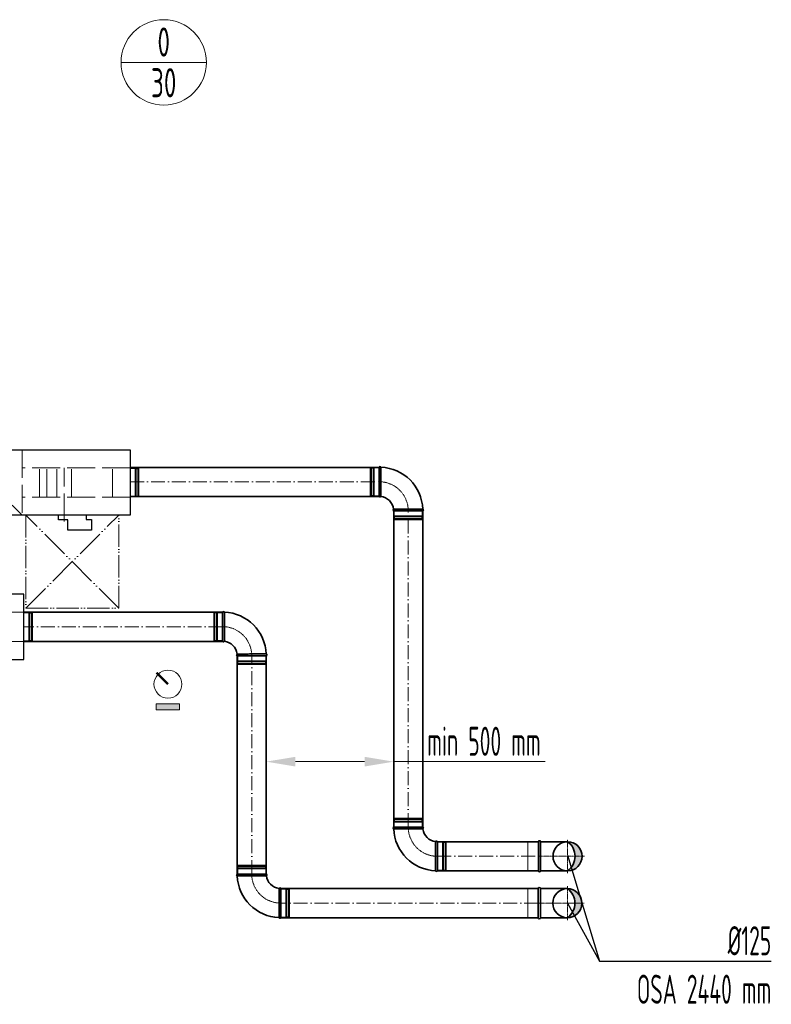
# Model space of a CAD drawing. Header units: millimetres. Extents: x 7400 to 85045, y 24168 to 123018.
# Tile 6 of 79: x 36008 to 39237, y 32111 to 36340. Entities that reach past the tile are written whole.
import ezdxf
from ezdxf.enums import TextEntityAlignment as Align

# ---------------------------------------------------------------- set-up
doc = ezdxf.new("R2010")
doc.units = ezdxf.units.MM
for name, pattern in [('ACAD_ISO02W100', [15, 12, -3]), ('ACAD_ISO05W100', [33, 24, -3, 0, -3, 0, -3]), ('ACAD_ISO10W100', [18, 12, -3, 0, -3]), ('phl_thick', [0])]:
    doc.linetypes.add(name, pattern=pattern)
for name, color, linetype, lineweight in [('UT_KOTY - DIMENZE', 7, 'Continuous', 5), ('VZT_01 SUP (PŘÍVOD) - OBRYS', 5, 'Continuous', 35), ('VZT_02 SUP (PŘÍVOD) - OSA', 5, 'ACAD_ISO10W100', 5), ('VZT_05 ETA (ODVOD) - OBRYS', 6, 'Continuous', 35), ('VZT_06 ETA (ODVOD) - OSA', 6, 'ACAD_ISO10W100', 5), ('VZT_21 ZAŘÍZENÍ - OBRYS', 1, 'Continuous', 30), ('VZT_22 ZAŘÍZENÍ - DETAIL', 8, 'Continuous', 5), ('VZT_52 POPIS - DISTRIBUCE', 7, 'Continuous', 5), ('VZT_60_KOTY - DIMENZE', 7, 'Continuous', 5), ('VZT_KOTY - DIMENZE', 7, 'Continuous', 5), ('VZT_POPIS - OBECNE', 7, 'Continuous', 5), ('VZT_POŽADAVKY NA STAVBU - PODHLEDY', 4, 'ACAD_ISO05W100', 5)]:
    doc.layers.add(name, color=color, linetype=linetype, lineweight=lineweight)
doc.layers.add('VZT_03 SUP (PŘÍVOD) - NETISK', color=8, linetype='ACAD_ISO02W100', lineweight=5, plot=False)
doc.layers.add('VZT_07 ETA (ODVOD) - NETISK', color=8, linetype='ACAD_ISO02W100', lineweight=5, plot=False)
doc.styles.add('EVORA_125', font='isocp.shx', dxfattribs={"width": 0.6, "height": 125})
doc.styles.add('ISOCP 2.5', font='isocp.shx', dxfattribs={"width": 0.6, "height": 2.5})
doc.styles.add('JS', font='isocp.shx', dxfattribs={"width": 0.6, "height": 125})

msp = doc.modelspace()

# ---------------------------------------------------------------- hatches: boundary and pattern name
at = {"layer": 'VZT_01 SUP (PŘÍVOD) - OBRYS'}
h = msp.add_hatch(color=256, dxfattribs=at)
h.dxf.hatch_style = 1
h.paths.add_polyline_path([(38360.4, 32482.6, 0.242708), (38392.6, 32545.1), (38422.9, 32545.1, -0.414214)])
h.paths.add_polyline_path([(38422.9, 32545.1), (38392.6, 32545.1, 0.242708), (38360.4, 32607.6, -0.414214)])
at = {"layer": 'VZT_05 ETA (ODVOD) - OBRYS'}
h = msp.add_hatch(color=256, dxfattribs=at)
h.dxf.hatch_style = 1
h.paths.add_polyline_path([(38361.3, 32683.9, 0.242708), (38393.6, 32746.4), (38423.8, 32746.4, -0.414214)])
h.paths.add_polyline_path([(38423.8, 32746.4), (38393.6, 32746.4, 0.242708), (38361.3, 32808.9, -0.414214)])
at = {"layer": 'VZT_POPIS - OBECNE'}
h = msp.add_hatch(color=256, dxfattribs=at)
h.dxf.hatch_style = 1
h.paths.add_polyline_path([(36594.7, 33375.7), (36694.7, 33375.7), (36694.7, 33400.7), (36594.7, 33400.7)])

# ---------------------------------------------------------------- linework, layer by layer
at = {"layer": 'UT_KOTY - DIMENZE'}
for p, q in [((37192, 33152.9), (37489.4, 33152.9)), ((37614.4, 33152.9), (38264.6, 33152.9))]:
    msp.add_line(p, q, dxfattribs=at)
for points in [[(37192, 33173.7), (37192, 33132.1), (37067, 33152.9)], [(37489.4, 33173.7), (37489.4, 33132.1), (37614.4, 33152.9)]]:
    msp.add_solid(points, dxfattribs=at)
at = {"layer": 'VZT_01 SUP (PŘÍVOD) - OBRYS'}
for p, q in [((36879.5, 33670.2), (36879.5, 33795.2)), ((37067, 33607.7), (36942, 33607.7)), ((36942, 32670.1), (37067, 32670.1)), ((37129.5, 32607.6), (37129.5, 32482.6))]:
    msp.add_line(p, q, dxfattribs=at)
for points in [[(36024.9, 33794.5), (36879.5, 33794.5)], [(36024.9, 33669.5), (36879.5, 33669.5)], [(36942, 33607.7), (36942, 32670.1)], [(37067, 33607.7), (37067, 32670.1)], [(37129.5, 32607.6), (38235.4, 32607.6)], [(38235.4, 32482.6), (38235.4, 32607.6)], [(38244.4, 32482.6), (38244.4, 32607.6)], [(38244.4, 32607.6), (38360.4, 32607.6)], [(37129.5, 32482.6), (38235.4, 32482.6)], [(38244.4, 32482.6), (38360.4, 32482.6)]]:
    msp.add_lwpolyline(points, dxfattribs=at)
msp.add_circle((38360.4, 32545.1), 62.5, dxfattribs=at)
for centre, radius, start, end in [((36883.4, 33793.6), 4.17, 21.1072, 156.5322), ((36879.5, 33607.7), 187.5, 2.3607, 87.6393), ((36883.4, 33671.9), 4.17, 203.4678, 329.7019), ((36879.5, 33607.7), 62.5, 6.8302, 83.1698), ((36943.7, 33611.5), 4.17, 120.2981, 246.5322), ((37065.4, 33611.5), 4.17, 293.4678, 68.8928), ((36943.7, 32666.3), 4.17, 113.4678, 248.8928), ((37129.5, 32670.1), 187.5, 182.3607, 267.6393), ((37065.4, 32666.3), 4.17, 300.2981, 66.5322), ((37129.5, 32670.1), 62.5, 186.8302, 263.1698), ((38239.9, 32607.6), 4.5, 0, 180), ((37125.7, 32606), 4.17, 23.4678, 149.7019), ((38315.9, 32545.1), 76.7, 305.4307, 54.5693), ((37125.7, 32484.3), 4.17, 201.1072, 336.5322), ((38239.9, 32482.6), 4.5, 180, 0)]:
    msp.add_arc(centre, radius, start, end, dxfattribs=at)
for points, knots in [([(36887, 33669.8), (36887, 33669.8), (36887, 33671.3), (36887, 33677.5), (36887, 33682), (36887.1, 33693.4), (36887.1, 33700.2), (36887.2, 33715.2), (36887.2, 33723.2), (36887.2, 33739.6), (36887.2, 33747.7), (36887.2, 33762.9), (36887.2, 33769.9), (36887.2, 33781.6), (36887.2, 33786.4), (36887.2, 33793), (36887.2, 33794.8), (36887.2, 33795), (36887.2, 33795.1), (36887.2, 33795.1)], [0, 0, 0, 0, 24.235852, 24.235852, 48.531845, 48.531845, 73.024415, 73.024415, 97.570898, 97.570898, 122.078339, 122.078339, 146.53579, 146.53579, 170.957495, 170.957495, 195.359468, 195.359468, 197.168246, 197.168246, 197.168246, 197.168246]), ([(36941.6, 33615.1), (36941.6, 33615.1), (36941.6, 33615.1), (36941.9, 33615.2), (36942.3, 33615.2), (36943.3, 33615.2), (36944.1, 33615.2), (36947.3, 33615.2), (36950.4, 33615.2), (36959.3, 33615.3), (36965.5, 33615.3), (36979.6, 33615.3), (36987.4, 33615.3), (37003.6, 33615.4), (37011.9, 33615.4), (37027.7, 33615.4), (37035.2, 33615.4), (37048.4, 33615.4), (37054, 33615.4), (37061, 33615.4), (37063.1, 33615.4), (37066.1, 33615.4), (37066.9, 33615.4), (37066.9, 33615.4)], [197.067977, 197.067977, 197.067977, 197.067977, 201.792196, 201.792196, 209.190204, 209.190204, 218.040239, 218.040239, 237.760854, 237.760854, 262.206108, 262.206108, 286.831239, 286.831239, 311.323072, 311.323072, 335.946087, 335.946087, 360.704397, 360.704397, 377.088273, 377.088273, 394.105327, 394.105327, 394.105327, 394.105327]), ([(37067.5, 32662.7), (37067.5, 32662.7), (37067.4, 32662.7), (37067.1, 32662.7), (37066.8, 32662.7), (37065.7, 32662.7), (37064.9, 32662.7), (37061.8, 32662.6), (37058.6, 32662.6), (37049.7, 32662.6), (37043.6, 32662.5), (37029.4, 32662.5), (37021.6, 32662.5), (37005.4, 32662.5), (36997.2, 32662.4), (36981.3, 32662.4), (36973.8, 32662.4), (36960.6, 32662.4), (36955.1, 32662.4), (36948.1, 32662.4), (36945.9, 32662.4), (36943, 32662.4), (36942.2, 32662.4), (36942.2, 32662.4)], [197.067977, 197.067977, 197.067977, 197.067977, 201.792196, 201.792196, 209.190204, 209.190204, 218.040239, 218.040239, 237.760854, 237.760854, 262.206108, 262.206108, 286.831239, 286.831239, 311.323072, 311.323072, 335.946087, 335.946087, 360.704397, 360.704397, 377.088273, 377.088273, 394.105327, 394.105327, 394.105327, 394.105327]), ([(37122.1, 32608.1), (37122.1, 32608.1), (37122.1, 32606.5), (37122, 32600.4), (37122, 32595.9), (37122, 32584.5), (37121.9, 32577.7), (37121.9, 32562.7), (37121.9, 32554.6), (37121.9, 32538.2), (37121.8, 32530.1), (37121.8, 32514.9), (37121.8, 32508), (37121.8, 32496.2), (37121.8, 32491.5), (37121.8, 32484.9), (37121.8, 32483), (37121.8, 32482.8), (37121.8, 32482.8), (37121.8, 32482.8)], [0, 0, 0, 0, 24.235852, 24.235852, 48.531845, 48.531845, 73.024415, 73.024415, 97.570898, 97.570898, 122.078339, 122.078339, 146.53579, 146.53579, 170.957495, 170.957495, 195.359468, 195.359468, 197.168246, 197.168246, 197.168246, 197.168246])]:
    msp.add_open_spline(points, degree=3, knots=knots, dxfattribs=at)
at = {"layer": 'VZT_02 SUP (PŘÍVOD) - OSA', "ltscale": 5}
for points in [[(36879.5, 33732), (36024.9, 33732)], [(37004.5, 32670.1), (37004.5, 33607.7)], [(38235.4, 32545.1), (37129.5, 32545.1)]]:
    msp.add_lwpolyline(points, dxfattribs=at)
at = {"layer": 'VZT_02 SUP (PŘÍVOD) - OSA', "ltscale": 0.3}
for points in [[(36879.5, 33732.7), (36879.5, 33732.7, -0.414214), (37004.5, 33607.7), (37004.5, 33607.7)], [(37129.5, 32545.1), (37129.5, 32545.1, -0.414214), (37004.5, 32670.1), (37004.5, 32670.1)]]:
    msp.add_lwpolyline(points, format="xyb", dxfattribs=at)
for points in [[(38360.4, 32545.1), (38360.4, 32617.6)], [(38360.4, 32545.1), (38235.4, 32545.1)], [(38432.9, 32545.1), (38360.4, 32545.1)], [(38360.4, 32472.6), (38360.4, 32545.1)]]:
    msp.add_lwpolyline(points, dxfattribs=at)
at = {"layer": 'VZT_03 SUP (PŘÍVOD) - NETISK', "ltscale": 0.4}
for p, q in [((36841.5, 33672.7), (36841.5, 33792.7)), ((36845.5, 33792.7), (36841.5, 33792.7)), ((36845.5, 33672.7), (36845.5, 33792.7)), ((36846, 33791.7), (36845.5, 33791.7)), ((36846, 33671.7), (36846, 33793.7)), ((36846.5, 33793.7), (36846, 33793.7)), ((36846.5, 33671.7), (36846.5, 33793.7)), ((36853.5, 33791.7), (36846.5, 33791.7)), ((36853.5, 33671.7), (36853.5, 33793.7)), ((36854, 33793.7), (36853.5, 33793.7)), ((36854, 33671.7), (36854, 33793.7)), ((36857.5, 33791.7), (36854, 33791.7)), ((36857.5, 33672.7), (36857.5, 33792.7)), ((36879.5, 33792.7), (36857.5, 33792.7)), ((36845.5, 33672.7), (36841.5, 33672.7)), ((36846, 33673.7), (36845.5, 33673.7)), ((36846.5, 33671.7), (36846, 33671.7)), ((36853.5, 33673.7), (36846.5, 33673.7)), ((36854, 33671.7), (36853.5, 33671.7)), ((36857.5, 33673.7), (36854, 33673.7)), ((36879.5, 33672.7), (36857.5, 33672.7)), ((36944.5, 33607.7), (36944.5, 33585.7)), ((37064.5, 33585.7), (36944.5, 33585.7)), ((36945.5, 33585.7), (36945.5, 33582.2)), ((37063.5, 33585.7), (37063.5, 33582.2)), ((37064.5, 33607.7), (37064.5, 33585.7)), ((37065.5, 33582.2), (36943.5, 33582.2)), ((36943.5, 33582.2), (36943.5, 33581.7)), ((37065.5, 33581.7), (36943.5, 33581.7)), ((37065.5, 33574.7), (36943.5, 33574.7)), ((36943.5, 33574.7), (36943.5, 33574.2)), ((37065.5, 33574.2), (36943.5, 33574.2)), ((37064.5, 33573.7), (36944.5, 33573.7)), ((36944.5, 33573.7), (36944.5, 33569.7)), ((37064.5, 33569.7), (36944.5, 33569.7)), ((36945.5, 33581.7), (36945.5, 33574.7)), ((36945.5, 33574.2), (36945.5, 33573.7)), ((37063.5, 33581.7), (37063.5, 33574.7)), ((37063.5, 33574.2), (37063.5, 33573.7)), ((37064.5, 33573.7), (37064.5, 33569.7)), ((37065.5, 33582.2), (37065.5, 33581.7)), ((37065.5, 33574.7), (37065.5, 33574.2)), ((36943.5, 32703.6), (37065.5, 32703.6)), ((36943.5, 32703.1), (36943.5, 32703.6)), ((36943.5, 32703.1), (37065.5, 32703.1)), ((36943.5, 32696.1), (37065.5, 32696.1)), ((36943.5, 32695.6), (36943.5, 32696.1)), ((36943.5, 32695.6), (37065.5, 32695.6)), ((36944.5, 32708.1), (37064.5, 32708.1)), ((36944.5, 32704.1), (36944.5, 32708.1)), ((36944.5, 32704.1), (37064.5, 32704.1)), ((36945.5, 32703.6), (36945.5, 32704.1)), ((36945.5, 32696.1), (36945.5, 32703.1)), ((36945.5, 32692.1), (36945.5, 32695.6)), ((37063.5, 32703.6), (37063.5, 32704.1)), ((37063.5, 32696.1), (37063.5, 32703.1)), ((37063.5, 32692.1), (37063.5, 32695.6)), ((37064.5, 32704.1), (37064.5, 32708.1)), ((37065.5, 32703.1), (37065.5, 32703.6)), ((37065.5, 32695.6), (37065.5, 32696.1)), ((36944.5, 32692.1), (37064.5, 32692.1)), ((36944.5, 32670.1), (36944.5, 32692.1)), ((37064.5, 32670.1), (37064.5, 32692.1)), ((37129.5, 32605.1), (37151.5, 32605.1)), ((37151.5, 32605.1), (37151.5, 32485.1)), ((37151.5, 32604.1), (37155, 32604.1)), ((37155, 32606.1), (37155, 32484.1)), ((37155, 32606.1), (37155.5, 32606.1)), ((37155.5, 32606.1), (37155.5, 32484.1)), ((37155.5, 32604.1), (37162.5, 32604.1)), ((37162.5, 32606.1), (37162.5, 32484.1)), ((37162.5, 32606.1), (37163, 32606.1)), ((37163, 32606.1), (37163, 32484.1)), ((37163, 32604.1), (37163.5, 32604.1)), ((37163.5, 32605.1), (37163.5, 32485.1)), ((37163.5, 32605.1), (37167.5, 32605.1)), ((37167.5, 32605.1), (37167.5, 32485.1)), ((37129.5, 32485.1), (37151.5, 32485.1)), ((37151.5, 32486.1), (37155, 32486.1)), ((37155, 32484.1), (37155.5, 32484.1)), ((37155.5, 32486.1), (37162.5, 32486.1)), ((37162.5, 32484.1), (37163, 32484.1)), ((37163, 32486.1), (37163.5, 32486.1)), ((37163.5, 32485.1), (37167.5, 32485.1))]:
    msp.add_line(p, q, dxfattribs=at)
msp.add_lwpolyline([(38235.4, 32482.6), (38190.4, 32482.6), (38190.4, 32607.6), (38235.4, 32607.6)], dxfattribs=at)
at = {"layer": 'VZT_05 ETA (ODVOD) - OBRYS'}
for p, q in [((37551.9, 34417.8), (37551.9, 34292.8)), ((37614.4, 34230.3), (37739.4, 34230.3)), ((37614.4, 32871.4), (37739.4, 32871.4)), ((37801.9, 32808.9), (37801.9, 32683.9))]:
    msp.add_line(p, q, dxfattribs=at)
for points in [[(37551.9, 34416.7), (36481.8, 34416.7)], [(37551.9, 34291.7), (36481.8, 34291.7)], [(37614.4, 34230.3), (37614.4, 32871.8)], [(37739.4, 34230.3), (37739.4, 32871.8)], [(38236.3, 32808.9), (37801.9, 32808.9)], [(38236.3, 32683.9), (38236.3, 32808.9)], [(38245.3, 32683.9), (38245.3, 32808.9)], [(38245.3, 32808.9), (38361.3, 32808.9)], [(38236.3, 32683.9), (37801.9, 32683.9)], [(38245.3, 32683.9), (38361.3, 32683.9)]]:
    msp.add_lwpolyline(points, dxfattribs=at)
msp.add_circle((38361.3, 32746.4), 62.5, dxfattribs=at)
for centre, radius, start, end in [((37555.7, 34416.2), 4.17, 21.1072, 156.5322), ((37551.9, 34230.3), 187.5, 2.3607, 87.6393), ((37555.7, 34294.5), 4.17, 203.4678, 329.7019), ((37551.9, 34230.3), 62.5, 6.8302, 83.1698), ((37616, 34234.2), 4.17, 120.2981, 246.5322), ((37737.7, 34234.2), 4.17, 293.4678, 68.8928), ((37616, 32867.6), 4.17, 113.4678, 248.8928), ((37737.7, 32867.6), 4.17, 300.2981, 66.5322), ((37801.9, 32871.4), 187.5, 182.3607, 267.6393), ((37801.9, 32871.4), 62.5, 186.8302, 263.1698), ((37798, 32807.3), 4.17, 23.4678, 149.7019), ((38240.8, 32808.9), 4.5, 0, 180), ((38316.9, 32746.4), 76.7, 305.4307, 54.5693), ((37798, 32685.6), 4.17, 201.1072, 336.5322), ((38240.8, 32683.9), 4.5, 180, 0)]:
    msp.add_arc(centre, radius, start, end, dxfattribs=at)
for points, knots in [([(37559.3, 34292.4), (37559.3, 34292.4), (37559.3, 34292.4), (37559.3, 34292.7), (37559.3, 34293.1), (37559.3, 34294.1), (37559.3, 34294.9), (37559.3, 34298.1), (37559.3, 34301.2), (37559.4, 34310.1), (37559.4, 34316.3), (37559.5, 34330.4), (37559.5, 34338.2), (37559.5, 34354.4), (37559.5, 34362.7), (37559.5, 34378.5), (37559.6, 34386), (37559.6, 34399.2), (37559.6, 34404.8), (37559.6, 34411.7), (37559.6, 34413.9), (37559.6, 34416.9), (37559.6, 34417.7), (37559.6, 34417.7)], [197.067977, 197.067977, 197.067977, 197.067977, 201.792196, 201.792196, 209.190204, 209.190204, 218.040239, 218.040239, 237.760854, 237.760854, 262.206108, 262.206108, 286.831239, 286.831239, 311.323072, 311.323072, 335.946087, 335.946087, 360.704397, 360.704397, 377.088273, 377.088273, 394.105327, 394.105327, 394.105327, 394.105327]), ([(37613.9, 34237.8), (37613.9, 34237.8), (37615.5, 34237.8), (37621.6, 34237.8), (37626.1, 34237.8), (37637.5, 34237.9), (37644.3, 34237.9), (37659.3, 34237.9), (37667.4, 34238), (37683.7, 34238), (37691.9, 34238), (37707.1, 34238), (37714, 34238), (37725.8, 34238), (37730.5, 34238), (37737.1, 34238), (37738.9, 34238), (37739.2, 34238), (37739.2, 34238), (37739.2, 34238)], [0, 0, 0, 0, 24.235852, 24.235852, 48.531845, 48.531845, 73.024415, 73.024415, 97.570898, 97.570898, 122.078339, 122.078339, 146.53579, 146.53579, 170.957495, 170.957495, 195.359468, 195.359468, 197.168246, 197.168246, 197.168246, 197.168246]), ([(37739.8, 32864), (37739.8, 32864), (37739.7, 32864), (37739.4, 32864), (37739.1, 32864), (37738, 32864), (37737.3, 32864), (37734.1, 32864), (37731, 32863.9), (37722, 32863.9), (37715.9, 32863.9), (37701.8, 32863.8), (37693.9, 32863.8), (37677.7, 32863.8), (37669.5, 32863.8), (37653.6, 32863.7), (37646.2, 32863.7), (37633, 32863.7), (37627.4, 32863.7), (37620.4, 32863.7), (37618.3, 32863.7), (37615.3, 32863.7), (37614.5, 32863.7), (37614.5, 32863.7)], [197.067977, 197.067977, 197.067977, 197.067977, 201.792196, 201.792196, 209.190204, 209.190204, 218.040239, 218.040239, 237.760854, 237.760854, 262.206108, 262.206108, 286.831239, 286.831239, 311.323072, 311.323072, 335.946087, 335.946087, 360.704397, 360.704397, 377.088273, 377.088273, 394.105327, 394.105327, 394.105327, 394.105327]), ([(37794.4, 32809.4), (37794.4, 32809.4), (37794.4, 32807.8), (37794.4, 32801.7), (37794.3, 32797.2), (37794.3, 32785.8), (37794.3, 32779), (37794.2, 32764), (37794.2, 32755.9), (37794.2, 32739.5), (37794.2, 32731.4), (37794.2, 32716.2), (37794.1, 32709.3), (37794.1, 32697.5), (37794.1, 32692.8), (37794.1, 32686.2), (37794.1, 32684.3), (37794.1, 32684.1), (37794.1, 32684.1), (37794.1, 32684.1)], [0, 0, 0, 0, 24.235852, 24.235852, 48.531845, 48.531845, 73.024415, 73.024415, 97.570898, 97.570898, 122.078339, 122.078339, 146.53579, 146.53579, 170.957495, 170.957495, 195.359468, 195.359468, 197.168246, 197.168246, 197.168246, 197.168246])]:
    msp.add_open_spline(points, degree=3, knots=knots, dxfattribs=at)
at = {"layer": 'VZT_06 ETA (ODVOD) - OSA', "ltscale": 5}
for points in [[(36481.8, 34354.2), (37551.9, 34354.2)], [(37676.9, 32871.8), (37676.9, 34230.3)], [(37801.9, 32746.4), (38236.3, 32746.4)]]:
    msp.add_lwpolyline(points, dxfattribs=at)
at = {"layer": 'VZT_06 ETA (ODVOD) - OSA', "ltscale": 0.3}
for points in [[(37676.9, 34230.3), (37676.9, 34230.3, 0.414214), (37551.9, 34355.3), (37551.9, 34355.3)], [(37801.9, 32746.4), (37801.9, 32746.4, -0.414214), (37676.9, 32871.4), (37676.9, 32871.4)]]:
    msp.add_lwpolyline(points, format="xyb", dxfattribs=at)
for points in [[(38361.3, 32746.4), (38361.3, 32818.9)], [(38361.3, 32746.4), (38236.3, 32746.4)], [(38433.8, 32746.4), (38361.3, 32746.4)], [(38361.3, 32673.9), (38361.3, 32746.4)]]:
    msp.add_lwpolyline(points, dxfattribs=at)
at = {"layer": 'VZT_07 ETA (ODVOD) - NETISK', "ltscale": 0.4}
for p, q in [((36481.8, 34411.9), (36503.8, 34411.9)), ((36503.8, 34411.9), (36503.8, 34291.9)), ((36503.8, 34410.9), (36507.3, 34410.9)), ((36507.3, 34412.9), (36507.3, 34290.9)), ((36507.3, 34412.9), (36507.8, 34412.9)), ((36507.8, 34412.9), (36507.8, 34290.9)), ((36507.8, 34410.9), (36514.8, 34410.9)), ((36514.8, 34412.9), (36514.8, 34290.9)), ((36514.8, 34412.9), (36515.3, 34412.9)), ((36515.3, 34412.9), (36515.3, 34290.9)), ((36515.3, 34410.9), (36515.8, 34410.9)), ((36515.8, 34411.9), (36515.8, 34291.9)), ((36515.8, 34411.9), (36519.8, 34411.9)), ((36519.8, 34411.9), (36519.8, 34291.9)), ((37513.9, 34415.3), (37513.9, 34295.3)), ((37517.9, 34415.3), (37513.9, 34415.3)), ((37517.9, 34415.3), (37517.9, 34295.3)), ((37518.4, 34414.3), (37517.9, 34414.3)), ((37518.4, 34416.3), (37518.4, 34294.3)), ((37518.9, 34416.3), (37518.4, 34416.3)), ((37518.9, 34416.3), (37518.9, 34294.3)), ((37525.9, 34414.3), (37518.9, 34414.3)), ((37525.9, 34416.3), (37525.9, 34294.3)), ((37526.4, 34416.3), (37525.9, 34416.3)), ((37526.4, 34416.3), (37526.4, 34294.3)), ((37529.9, 34414.3), (37526.4, 34414.3)), ((37529.9, 34415.3), (37529.9, 34295.3)), ((37551.9, 34415.3), (37529.9, 34415.3)), ((36481.8, 34291.9), (36503.8, 34291.9)), ((36503.8, 34292.9), (36507.3, 34292.9)), ((36507.3, 34290.9), (36507.8, 34290.9)), ((36507.8, 34292.9), (36514.8, 34292.9)), ((36514.8, 34290.9), (36515.3, 34290.9)), ((36515.3, 34292.9), (36515.8, 34292.9)), ((36515.8, 34291.9), (36519.8, 34291.9)), ((37517.9, 34295.3), (37513.9, 34295.3)), ((37518.4, 34296.3), (37517.9, 34296.3)), ((37518.9, 34294.3), (37518.4, 34294.3)), ((37525.9, 34296.3), (37518.9, 34296.3)), ((37526.4, 34294.3), (37525.9, 34294.3)), ((37529.9, 34296.3), (37526.4, 34296.3)), ((37551.9, 34295.3), (37529.9, 34295.3)), ((37616.9, 34230.3), (37616.9, 34208.3)), ((37736.9, 34230.3), (37736.9, 34208.3)), ((37615.9, 34204.8), (37737.9, 34204.8)), ((37615.9, 34204.8), (37615.9, 34204.3)), ((37615.9, 34204.3), (37737.9, 34204.3)), ((37615.9, 34197.3), (37737.9, 34197.3)), ((37615.9, 34197.3), (37615.9, 34196.8)), ((37615.9, 34196.8), (37737.9, 34196.8)), ((37616.9, 34208.3), (37736.9, 34208.3)), ((37616.9, 34196.3), (37736.9, 34196.3)), ((37616.9, 34196.3), (37616.9, 34192.3)), ((37616.9, 34192.3), (37736.9, 34192.3)), ((37617.9, 34208.3), (37617.9, 34204.8)), ((37617.9, 34204.3), (37617.9, 34197.3)), ((37617.9, 34196.8), (37617.9, 34196.3)), ((37735.9, 34208.3), (37735.9, 34204.8)), ((37735.9, 34204.3), (37735.9, 34197.3)), ((37735.9, 34196.8), (37735.9, 34196.3)), ((37736.9, 34196.3), (37736.9, 34192.3)), ((37737.9, 34204.8), (37737.9, 34204.3)), ((37737.9, 34197.3), (37737.9, 34196.8)), ((36024.9, 33792), (36046.9, 33792)), ((36046.9, 33672), (36046.9, 33792)), ((36046.9, 33791), (36050.4, 33791)), ((36050.4, 33671), (36050.4, 33793)), ((36050.4, 33793), (36050.9, 33793)), ((36050.9, 33671), (36050.9, 33793)), ((36050.9, 33791), (36057.9, 33791)), ((36057.9, 33671), (36057.9, 33793)), ((36057.9, 33793), (36058.4, 33793)), ((36058.4, 33671), (36058.4, 33793)), ((36058.4, 33791), (36058.9, 33791)), ((36058.9, 33672), (36058.9, 33792)), ((36058.9, 33792), (36062.9, 33792)), ((36062.9, 33672), (36062.9, 33792)), ((36024.9, 33672), (36046.9, 33672)), ((36046.9, 33673), (36050.4, 33673)), ((36050.4, 33671), (36050.9, 33671)), ((36050.9, 33673), (36057.9, 33673)), ((36057.9, 33671), (36058.4, 33671)), ((36058.4, 33673), (36058.9, 33673)), ((36058.9, 33672), (36062.9, 33672)), ((37616.9, 32909.4), (37736.9, 32909.4)), ((37616.9, 32905.4), (37616.9, 32909.4)), ((37736.9, 32905.4), (37736.9, 32909.4)), ((37615.9, 32904.9), (37737.9, 32904.9)), ((37615.9, 32904.4), (37615.9, 32904.9)), ((37615.9, 32904.4), (37737.9, 32904.4)), ((37615.9, 32897.4), (37737.9, 32897.4)), ((37615.9, 32896.9), (37615.9, 32897.4)), ((37615.9, 32896.9), (37737.9, 32896.9)), ((37616.9, 32905.4), (37736.9, 32905.4)), ((37616.9, 32893.4), (37736.9, 32893.4)), ((37616.9, 32871.4), (37616.9, 32893.4)), ((37617.9, 32904.9), (37617.9, 32905.4)), ((37617.9, 32897.4), (37617.9, 32904.4)), ((37617.9, 32893.4), (37617.9, 32896.9)), ((37735.9, 32904.9), (37735.9, 32905.4)), ((37735.9, 32897.4), (37735.9, 32904.4)), ((37735.9, 32893.4), (37735.9, 32896.9)), ((37736.9, 32871.4), (37736.9, 32893.4)), ((37737.9, 32904.4), (37737.9, 32904.9)), ((37737.9, 32896.9), (37737.9, 32897.4)), ((37801.9, 32806.4), (37823.9, 32806.4)), ((37823.9, 32806.4), (37823.9, 32686.4)), ((37823.9, 32805.4), (37827.4, 32805.4)), ((37827.4, 32807.4), (37827.4, 32685.4)), ((37827.4, 32807.4), (37827.9, 32807.4)), ((37827.9, 32807.4), (37827.9, 32685.4)), ((37827.9, 32805.4), (37834.9, 32805.4)), ((37834.9, 32807.4), (37834.9, 32685.4)), ((37834.9, 32807.4), (37835.4, 32807.4)), ((37835.4, 32807.4), (37835.4, 32685.4)), ((37835.4, 32805.4), (37835.9, 32805.4)), ((37835.9, 32806.4), (37835.9, 32686.4)), ((37835.9, 32806.4), (37839.9, 32806.4)), ((37839.9, 32806.4), (37839.9, 32686.4)), ((37801.9, 32686.4), (37823.9, 32686.4)), ((37823.9, 32687.4), (37827.4, 32687.4)), ((37827.4, 32685.4), (37827.9, 32685.4)), ((37827.9, 32687.4), (37834.9, 32687.4)), ((37834.9, 32685.4), (37835.4, 32685.4)), ((37835.4, 32687.4), (37835.9, 32687.4)), ((37835.9, 32686.4), (37839.9, 32686.4))]:
    msp.add_line(p, q, dxfattribs=at)
msp.add_lwpolyline([(38236.3, 32683.9), (38191.3, 32683.9), (38191.3, 32808.9), (38236.3, 32808.9)], dxfattribs=at)
at = {"layer": 'VZT_21 ZAŘÍZENÍ - OBRYS'}
for points in [[(34981.8, 34491.9), (36481.8, 34491.9), (36481.8, 34211.9), (34981.8, 34211.9)], [(34524.9, 33592), (36024.9, 33592), (36024.9, 33872), (34524.9, 33872)]]:
    msp.add_lwpolyline(points, close=True, dxfattribs=at)
msp.add_lwpolyline([(36293.5, 34211.9), (36293.5, 34193.3), (36316, 34193.3), (36316, 34146.7), (36214.4, 34146.7), (36214.4, 34192.1), (36174.4, 34192.1), (36174.4, 34211.9)], dxfattribs=at)
at = {"layer": 'VZT_22 ZAŘÍZENÍ - DETAIL', "linetype": 'ACAD_ISO02W100', "lineweight": 5, "ltscale": 10}
for points in [[(36018.1, 34491.9), (36018.1, 34211.9)], [(36018.1, 34211.9), (35823.4, 34402), (35005.8, 34211.9)], [(36481.8, 34414.4), (36018.1, 34414.4)], [(36093.6, 34289.4), (36093.6, 34414.4)], [(36124.4, 34289.4), (36124.4, 34414.4)], [(36167.4, 34289.4), (36167.4, 34414.4)], [(36198.3, 34184.3), (36198.3, 34414.4)], [(36230.7, 34289.4), (36230.7, 34414.4)], [(36406.4, 34289.4), (36406.4, 34414.4)], [(36481.8, 34289.4), (36018.1, 34289.4)], [(36024.9, 33794.5), (35561.1, 33794.5)], [(36024.9, 33669.5), (35561.1, 33669.5)]]:
    msp.add_lwpolyline(points, dxfattribs=at)
at = {"layer": 'VZT_52 POPIS - DISTRIBUCE'}
msp.add_line((36443.1, 36156.7), (36809.8, 36156.7), dxfattribs=at)
msp.add_circle((36626.5, 36156.7), 183.4, dxfattribs=at)
at = {"layer": 'VZT_60_KOTY - DIMENZE', "linetype": 'ByBlock', "lineweight": -2}
msp.add_line((38498.8, 32296.1), (38598.8, 32296.1), dxfattribs=at)
for points in [[(38360.4, 32750.6), (38498.8, 32296.1)], [(38360.4, 32545.1), (38498.8, 32296.1)], [(38598.8, 32296.1), (39236.5, 32296.1)]]:
    msp.add_lwpolyline(points, dxfattribs=at)
at = {"layer": 'VZT_KOTY - DIMENZE', "const_width": 10}
msp.add_lwpolyline([(36644.7, 33485.7), (36595.2, 33535.2)], dxfattribs=at)
at = {"layer": 'VZT_POPIS - OBECNE'}
msp.add_lwpolyline([(36694.7, 33375.7), (36694.7, 33400.7), (36594.7, 33400.7), (36594.7, 33375.7)], close=True, dxfattribs=at)
msp.add_circle((36644.7, 33485.7), 60, dxfattribs=at)
at = {"layer": 'VZT_POŽADAVKY NA STAVBU - PODHLEDY', "ltscale": 5}
for p, q in [((36433.6, 33811.9), (36033.6, 34211.9)), ((36033.6, 33811.9), (36433.6, 34211.9))]:
    msp.add_line(p, q, dxfattribs=at)
at = {"layer": 'VZT_POŽADAVKY NA STAVBU - PODHLEDY', "ltscale": 4}
for p, q in [((36433.6, 34211.9), (36033.6, 34211.9)), ((36033.6, 34211.9), (36033.6, 33811.9)), ((36433.6, 33811.9), (36433.6, 34211.9)), ((36033.6, 33811.9), (36433.6, 33811.9))]:
    msp.add_line(p, q, dxfattribs=at)

# ---------------------------------------------------------------- texts
at = {"layer": 'UT_KOTY - DIMENZE', "insert": (38002, 33240.4), "char_height": 125, "attachment_point": 5, "style": 'ISOCP 2.5'}
msp.add_mtext('min 500 mm', dxfattribs=at)
at = {"layer": 'VZT_52 POPIS - DISTRIBUCE', "ltscale": 50, "style": 'JS', "width": 0.7}
for s, p in [('0', (36626.5, 36244.2)), ('30', (36626.5, 36069.2))]:
    msp.add_text(s, height=125, dxfattribs=at).set_placement(p, align=Align.MIDDLE_CENTER)
at = {"layer": 'VZT_60_KOTY - DIMENZE', "linetype": 'phl_thick', "insert": (39236.5, 32446.1), "char_height": 125, "attachment_point": 3, "style": 'EVORA_125'}
msp.add_mtext('%%C125\\POSA 2440 mm', dxfattribs=at)

doc.saveas('drawing.dxf')
